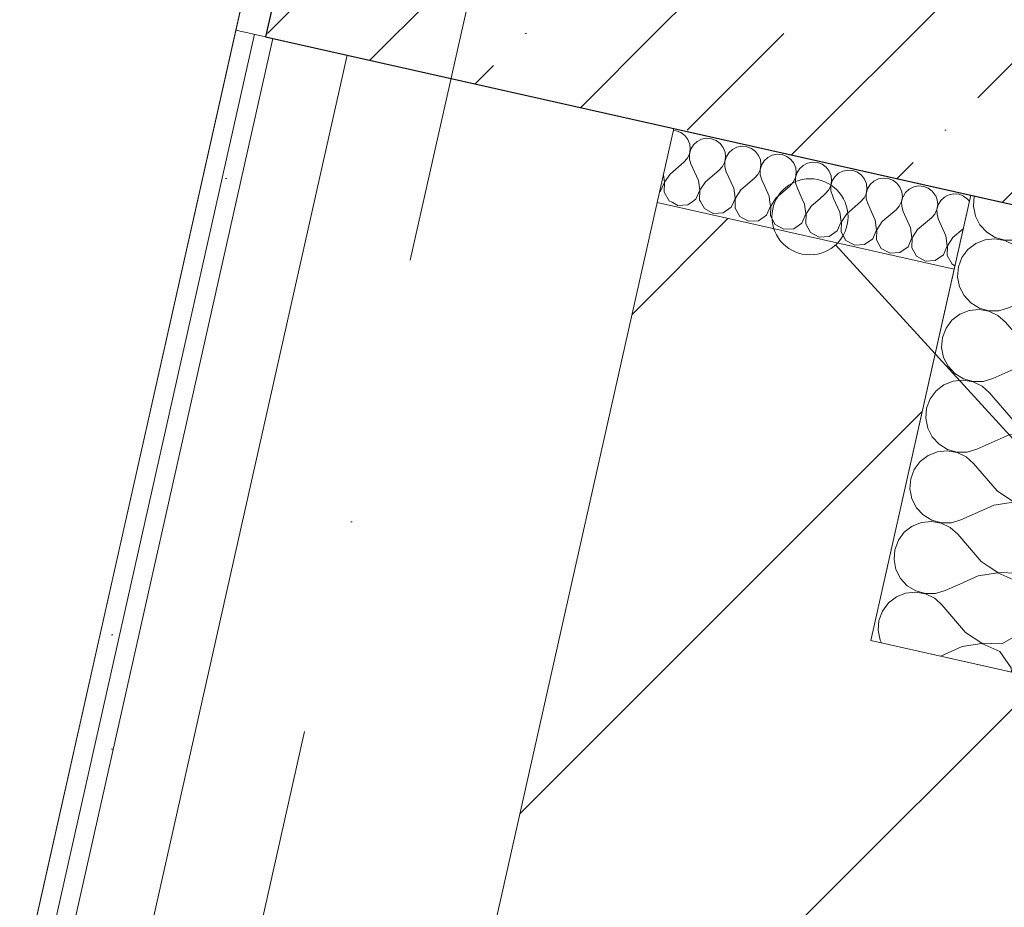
# Model space of a CAD drawing. Header units: millimetres. Extents: x -7213913 to -6999406, y 6129472 to 6470382.
# Tile 157 of 256: x -7193776 to -7193129, y 6174899 to 6175482. Entities that reach past the tile are written whole.
import ezdxf
from ezdxf.enums import TextEntityAlignment as Align

# ---------------------------------------------------------------- set-up
doc = ezdxf.new("R2010")
doc.units = ezdxf.units.MM
doc.header["$MEASUREMENT"] = 0
doc.linetypes.add('Штрихпунктирная', pattern=[670.277762, 352.777767, -176.388884, 0, -141.111112])
for name, color, linetype, lineweight in [('0_Ном._пера__1', 7, 'Continuous', 0), ('0_Ном._пера__120', 7, 'Continuous', 0), ('S - МОП.АР_Ном._пера__2', 8, 'Continuous', 15), ('АР-Стены_внешние_.АР_Ном._пера__1', 7, 'Continuous', 0), ('АР-Стены_внутренние_пилоны.АР_Ном._пера__1', 7, 'Continuous', 30), ('АР-Стены_Перегородки_межквартирные_200.АР_Ном._пера__1', 7, 'Continuous', 30), ('АР-Чертеж-Оси_Осевые размеры.АР_Ном._пера__120', 7, 'Continuous', 0), ('АР-Чертеж-Размеры.АР_Ном._пера__1', 7, 'Continuous', 0), ('ИОС-Шахты и отверстия.АР_Ном._пера__1', 7, 'Continuous', 0), ('Паспорта Зон Archicad_Ном._пера__1', 7, 'Continuous', 0)]:
    doc.layers.add(name, color=color, linetype=linetype, lineweight=lineweight)
for name, color, linetype in [('S - МОП.АР', 7, 'Continuous'), ('АР-Стены_внешние_.АР', 7, 'Continuous'), ('АР-Стены_внутренние_пилоны.АР', 7, 'Continuous'), ('АР-Стены_Перегородки_межквартирные_200.АР', 7, 'Continuous'), ('АР-Чертеж-Оси_Осевые размеры.АР', 7, 'Continuous'), ('АР-Чертеж-Размеры.АР', 7, 'Continuous'), ('ИОС-Шахты и отверстия.АР', 7, 'Continuous')]:
    doc.layers.add(name, color=color, linetype=linetype)
doc.styles.add('РЎР“Р•РќР•Р\xa0Р\x98Р\xa0_РЎРўР\x98Р›Р¬_2', font='calibri.ttf')
doc.styles.add('РЎР“Р•РќР•Р\xa0Р\x98Р\xa0_РЎРўР\x98Р›Р¬_3', font='GOST_Common.ttf')
doc.styles.add('РЎР“Р•РќР•Р\xa0Р\x98Р\xa0_РЎРўР\x98Р›Р¬_5', font='GOTHIC.TTF')
doc.dimstyles.new('СГЕНЕРИР_СТИЛЬ__3', dxfattribs={"dimtxt": 129.999995, "dimasz": 142.5, "dimexe": 0.18, "dimexo": 300000, "dimgap": 0, "dimtad": 1, "dimdec": 0, "dimzin": 0, "dimdsep": 46, "dimtxsty": 'РЎР“Р•РќР•Р\xa0Р\x98Р\xa0_РЎРўР\x98Р›Р¬_3', "dimblk": 'ARROWHEAD_6', "dimblk1": 'ARROWHEAD_6', "dimblk2": 'ARROWHEAD_6', "dimcen": 0.09, "dimclrd": 7, "dimclre": 7, "dimclrt": 7, "dimazin": 0, "dimtfac": 1, "dimtdec": 4, "dimtmove": 0, "dimatfit": 3, "dimfxl": 1, "dimtolj": 1, "dimtzin": 0, "dimarcsym": 0})
pattern_1 = [(45, (-6566190.34, 6562677.8), (-84.852814, 84.852814), []), (45, (-6566232.77, 6562720.22), (-84.852814, 84.852814), [90, -30, 0, -30])]
pattern_2 = [(0, (-6566190.34, 6562677.795), (0, 75), [0, -75])]
pattern_3 = [(45, (-6566190.34, 6562677.8), (-127.279217, 127.279217), [])]
pattern_4 = [(45, (-6566190.34, 6563027.8), (-111.369318, 111.369318), [0, -105, 0, -157.5]), (110, (-6565840.34, 6563027.8), (148.001588, 53.868173), [0, -77, 0, -133])]

# ---------------------------------------------------------------- blocks, each defined once
blk = doc.blocks.new('Коридор _6_58_10', base_point=(-7194135.53, 6175666.69))
at = {"layer": 'S - МОП.АР_Ном._пера__2', "color": 8, "linetype": 'Continuous', "lineweight": 15, "flags": 128}
blk.add_lwpolyline([(-7197544.7, 6165182.01), (-7194510.29, 6164500.49), (-7194115.8, 6166256.93), (-7195628.13, 6166596.6), (-7194701.22, 6170723.62), (-7193138.8, 6177680.33), (-7194660.86, 6178022.21)], close=True, dxfattribs=at)
at = {"layer": 'Паспорта Зон Archicad_Ном._пера__1', "color": 7, "lineweight": 0, "style": 'РЎР“Р•РќР•Р\xa0Р\x98Р\xa0_РЎРўР\x98Р›Р¬_3'}
blk.add_attdef('ROOM_NUMBER', text='', height=350, rotation=347.34172, dxfattribs=at).set_placement((-7194567.47, 6175393.15), align=Align.MIDDLE_CENTER)
at = {"layer": 'Паспорта Зон Archicad_Ном._пера__1', "color": 7, "lineweight": 0, "style": 'РЎР“Р•РќР•Р\xa0Р\x98Р\xa0_РЎРўР\x98Р›Р¬_2'}
blk.add_attdef('ROOM_AREA', text='', height=200, rotation=347.34172, dxfattribs=at).set_placement((-7194266.08, 6174801.43), align=Align.MIDDLE_RIGHT)
blk = doc.blocks.new('Символ Проема в Полу 21[27]_10', base_point=(-7193814.66, 6174009.32))
at = {"layer": 'ИОС-Шахты и отверстия.АР_Ном._пера__1', "color": 7, "lineweight": 0, "insert": (-7193601.78, 6174268.99), "char_height": 150, "attachment_point": 8, "rotation": 77.34172, "style": 'РЎР“Р•РќР•Р\xa0Р\x98Р\xa0_РЎРўР\x98Р›Р¬_5'}
blk.add_mtext('\\A1;{\\pqc;\\pt0;\\fCentury Gothic|b0|i0|c204|p0;\\W1.000000;эом/сс\\fCentury Gothic|b0|i0|c204|p0;\\W1.000000;\\A1{\\H.66x;\\S^  ;}\\fCentury Gothic|b0|i0|c204|p0;\\W1.000000;\\fCentury Gothic|b0|i0|c204|p0;\\W1.000000;\\A1{\\H.66x;\\S^  ;}\\fCentury Gothic|b0|i0|c204|p0;\\W1.000000;\\fCentury Gothic|b0|i0|c204|p0;\\W1.000000;\\A1{\\H.66x;\\S^  ;}}', dxfattribs=at)
blk = doc.blocks.new('Стена_10_10', base_point=(-7193465.12, 6175565.61))
at = {"layer": 'АР-Стены_внутренние_пилоны.АР', "linetype": 'Continuous', "lineweight": 0, "true_color": 0x000000}
h = blk.add_hatch(dxfattribs=at)
h.set_pattern_fill('ЖЕЛЕЗОБЕТОН__PROJECT__000A', color=18, style=0, pattern_type=2)
h.set_pattern_definition(pattern_1)
h.paths.add_polyline_path([(-7193610.42, 6175489.11), (-7193614.48, 6175471.04), (-7193370.55, 6175416.26), (-7193315.77, 6175660.18)])
h = blk.add_hatch(dxfattribs=at)
h.set_pattern_fill('ЖЕЛЕЗОБЕТОН__PROJECT__000A', color=18, style=0, pattern_type=2)
h.set_pattern_definition(pattern_1)
h.paths.add_polyline_path([(-7191471.7, 6175246.02), (-7193315.77, 6175660.18), (-7193370.55, 6175416.26), (-7191526.49, 6175002.1)])
at = {"layer": 'АР-Стены_внутренние_пилоны.АР_Ном._пера__1', "color": 7, "linetype": 'Continuous', "lineweight": 30}
blk.add_line((-7193610.42, 6175489.11), (-7193614.48, 6175471.04), dxfattribs=at)
at = {"layer": 'АР-Стены_внутренние_пилоны.АР_Ном._пера__1', "color": 7, "linetype": 'Continuous', "lineweight": 30, "flags": 128}
blk.add_lwpolyline([(-7193614.48, 6175471.04), (-7191526.49, 6175002.1)], dxfattribs=at)
blk = doc.blocks.new('Стена_196_10', base_point=(-7193614.5, 6175471.05))
at = {"layer": 'АР-Стены_Перегородки_межквартирные_200.АР', "linetype": 'Continuous', "lineweight": 0, "true_color": 0x000000}
h = blk.add_hatch(dxfattribs=at)
h.set_pattern_fill('ШТУКАТУРКА__ГИПС_03_000A', color=18, style=0, pattern_type=2)
h.set_pattern_definition(pattern_2)
h.paths.add_polyline_path([(-7193634.01, 6175475.43), (-7194350.62, 6172284.78), (-7194338.42, 6172282.04), (-7193621.82, 6175472.69)])
h = blk.add_hatch(dxfattribs=at)
h.set_pattern_fill('ШТУКАТУРКА__ГИПС_03_000A', color=18, style=0, pattern_type=2)
h.set_pattern_definition(pattern_2)
h.paths.add_polyline_path([(-7193621.82, 6175472.69), (-7194338.42, 6172282.04), (-7194326.22, 6172279.3), (-7193609.62, 6175469.95)])
at = {"layer": 'АР-Стены_Перегородки_межквартирные_200.АР_Ном._пера__1', "color": 7, "linetype": 'Continuous', "lineweight": 0}
for p, q in [((-7193621.82, 6175472.69), (-7194338.42, 6172282.04)), ((-7193609.62, 6175469.95), (-7194326.22, 6172279.3))]:
    blk.add_line(p, q, dxfattribs=at)
at = {"layer": 'АР-Стены_Перегородки_межквартирные_200.АР_Ном._пера__1', "color": 7, "linetype": 'Continuous', "lineweight": 0, "flags": 128}
for points in [[(-7193634.01, 6175475.43), (-7194350.62, 6172284.78)], [(-7193560.83, 6175459), (-7193634.01, 6175475.43)], [(-7194277.44, 6172268.34), (-7193560.83, 6175459)]]:
    blk.add_lwpolyline(points, dxfattribs=at)
blk = doc.blocks.new('Стена_197_10', base_point=(-7193987.11, 6172100.64))
at = {"layer": 'АР-Стены_Перегородки_межквартирные_200.АР', "linetype": 'Continuous', "lineweight": 0, "true_color": 0x000000}
h = blk.add_hatch(dxfattribs=at)
h.set_pattern_fill('БЛОКИ_БЕТОННЫЕ_ЭФФЕКТИВН_28', color=18, style=0, pattern_type=2)
h.set_pattern_definition(pattern_3)
h.paths.add_polyline_path([(-7194062.76, 6172220.13), (-7193867.62, 6172176.3), (-7193161.98, 6175318.17), (-7193357.12, 6175362)])
at = {"layer": 'АР-Стены_Перегородки_межквартирные_200.АР_Ном._пера__1', "color": 7, "linetype": 'Continuous', "lineweight": 0}
blk.add_line((-7193357.12, 6175362), (-7193161.98, 6175318.17), dxfattribs=at)
at = {"layer": 'АР-Стены_Перегородки_межквартирные_200.АР_Ном._пера__1', "color": 7, "linetype": 'Continuous', "lineweight": 15, "flags": 128}
for points in [[(-7193357.12, 6175362), (-7194062.76, 6172220.13)], [(-7193216.75, 6175074.28), (-7193161.98, 6175318.17)]]:
    blk.add_lwpolyline(points, dxfattribs=at)
blk = doc.blocks.new('Стена_198_10', base_point=(-7193336.24, 6174998.62))
at = {"layer": 'АР-Стены_Перегородки_межквартирные_200.АР', "linetype": 'Continuous', "lineweight": 0, "true_color": 0x000000}
h = blk.add_hatch(dxfattribs=at)
h.set_pattern_fill('БЛОКИ_БЕТОННЫЕ_ЭФФЕКТИВН_28', color=18, style=0, pattern_type=2)
h.set_pattern_definition(pattern_3)
h.paths.add_polyline_path([(-7193260.58, 6174879.14), (-7186020.2, 6173252.99), (-7185976.38, 6173448.13), (-7193216.75, 6175074.28)])
at = {"layer": 'АР-Стены_Перегородки_межквартирные_200.АР_Ном._пера__1', "color": 7, "linetype": 'Continuous', "lineweight": 15, "flags": 128}
blk.add_lwpolyline([(-7191543.44, 6174698.46), (-7193216.75, 6175074.28)], dxfattribs=at)
blk = doc.blocks.new('Стена_260_10', base_point=(-7192544.79, 6179663.36))
at = {"layer": 'АР-Стены_внутренние_пилоны.АР', "linetype": 'Continuous', "lineweight": 0, "true_color": 0x000000}
h = blk.add_hatch(dxfattribs=at)
h.set_pattern_fill('ШТУКАТУРКА__ГИПС_01_000A', color=18, style=0, pattern_type=2)
h.set_pattern_definition(pattern_4)
h.paths.add_polyline_path([(-7193138.77, 6177680.36), (-7193633.99, 6175475.42), (-7193610.42, 6175489.11), (-7193119.26, 6177675.98)])
h = blk.add_hatch(dxfattribs=at)
h.set_pattern_fill('ШТУКАТУРКА__ГИПС_01_000A', color=18, style=0, pattern_type=2)
h.set_pattern_definition(pattern_4)
h.paths.add_polyline_path([(-7193633.99, 6175475.42), (-7193614.48, 6175471.04), (-7193610.42, 6175489.11)])
at = {"layer": 'АР-Стены_внутренние_пилоны.АР_Ном._пера__1', "color": 7, "linetype": 'Continuous', "lineweight": 30}
blk.add_line((-7193610.42, 6175489.11), (-7193614.48, 6175471.04), dxfattribs=at)
at = {"layer": 'АР-Стены_внутренние_пилоны.АР_Ном._пера__1', "color": 7, "linetype": 'Continuous', "lineweight": 0, "flags": 128}
for points in [[(-7193138.77, 6177680.36), (-7193633.99, 6175475.42)], [(-7193633.99, 6175475.42), (-7193614.48, 6175471.04)]]:
    blk.add_lwpolyline(points, dxfattribs=at)
blk = doc.blocks.new('*X817', base_point=(-6566190.34, 6562677.79))
at = {"layer": 'АР-Стены_внешние_.АР_Ном._пера__1', "color": 7, "linetype": 'Continuous', "lineweight": 0}
for p, q in [((-7193237.1, 6175355.78), (-7193241.15, 6175364.79)), ((-7193223.4, 6175362.47), (-7193221.22, 6175364.92)), ((-7193221.22, 6175364.92), (-7193221.05, 6175365.27)), ((-7193219.68, 6175365.3), (-7193219.67, 6175364.58)), ((-7193196.56, 6175362.67), (-7193196, 6175365.87)), ((-7193195.59, 6175365.81), (-7193196.46, 6175362.64)), ((-7193195.55, 6175365.88), (-7193195.59, 6175365.81)), ((-7193173.11, 6175363.95), (-7193174.09, 6175366.4)), ((-7193168.25, 6175365.63), (-7193170.65, 6175363.4)), ((-7193166.37, 6175366.59), (-7193168.25, 6175365.63)), ((-7193155.75, 6175366.33), (-7193157.02, 6175366.81)), ((-7193153.1, 6175364.38), (-7193155.75, 6175366.33)), ((-7193347.31, 6175362.23), (-7193343.49, 6175360.16)), ((-7193343.49, 6175360.16), (-7193336.99, 6175360.52)), ((-7193336.99, 6175360.52), (-7193334.08, 6175362.55)), ((-7193328.63, 6175362.68), (-7193325.97, 6175358.05)), ((-7193313.76, 6175355.3), (-7193308.43, 6175359.03)), ((-7193308.43, 6175359.03), (-7193306.62, 6175363.21)), ((-7193305.81, 6175363.23), (-7193305.97, 6175358.48)), ((-7193305.97, 6175358.48), (-7193302.74, 6175352.83)), ((-7193285.2, 6175353.81), (-7193282.61, 6175359.78)), ((-7193282.61, 6175359.78), (-7193283.2, 6175363.78)), ((-7193282.52, 6175359.76), (-7193282.74, 6175353.26)), ((-7193279.79, 6175363.86), (-7193282.52, 6175359.76)), ((-7193260.33, 6175361), (-7193261.81, 6175364.29)), ((-7193259.38, 6175354.56), (-7193260.33, 6175361)), ((-7193255.68, 6175359.96), (-7193259.29, 6175354.54)), ((-7193255.68, 6175359.96), (-7193250.28, 6175364.57)), ((-7193232.45, 6175354.74), (-7193223.4, 6175362.47)), ((-7193219.67, 6175364.58), (-7193218.75, 6175361.42)), ((-7193213.87, 6175350.57), (-7193218.75, 6175361.42)), ((-7193200.17, 6175357.25), (-7193197.98, 6175359.71)), ((-7193197.98, 6175359.71), (-7193196.56, 6175362.67)), ((-7193196.46, 6175362.64), (-7193196.44, 6175359.36)), ((-7193196.44, 6175359.36), (-7193195.52, 6175356.21)), ((-7193173.33, 6175357.45), (-7193172.76, 6175360.68)), ((-7193172.36, 6175360.59), (-7193173.23, 6175357.43)), ((-7193172.76, 6175360.68), (-7193173.11, 6175363.95)), ((-7193170.65, 6175363.4), (-7193172.36, 6175360.59)), ((-7193151.94, 6175362.87), (-7193153.1, 6175364.38)), ((-7193325.97, 6175358.05), (-7193320.26, 6175354.94)), ((-7193320.26, 6175354.94), (-7193313.76, 6175355.3)), ((-7193302.74, 6175352.83), (-7193297.03, 6175349.72)), ((-7193290.53, 6175350.08), (-7193285.2, 6175353.81)), ((-7193282.74, 6175353.26), (-7193279.51, 6175347.61)), ((-7193261.96, 6175348.59), (-7193259.38, 6175354.56)), ((-7193259.29, 6175354.54), (-7193259.51, 6175348.04)), ((-7193236.15, 6175349.35), (-7193237.1, 6175355.78)), ((-7193232.45, 6175354.74), (-7193236.06, 6175349.33)), ((-7193209.22, 6175349.52), (-7193200.17, 6175357.25)), ((-7193190.64, 6175345.35), (-7193195.52, 6175356.21)), ((-7193185.99, 6175344.31), (-7193176.93, 6175352.03)), ((-7193176.93, 6175352.03), (-7193174.75, 6175354.49)), ((-7193174.75, 6175354.49), (-7193173.33, 6175357.45)), ((-7193173.23, 6175357.43), (-7193173.21, 6175354.14)), ((-7193173.21, 6175354.14), (-7193172.29, 6175350.99)), ((-7193297.03, 6175349.72), (-7193290.53, 6175350.08)), ((-7193279.51, 6175347.61), (-7193273.8, 6175344.5)), ((-7193267.3, 6175344.87), (-7193261.96, 6175348.59)), ((-7193259.51, 6175348.04), (-7193256.28, 6175342.39)), ((-7193238.73, 6175343.37), (-7193236.15, 6175349.35)), ((-7193236.06, 6175349.33), (-7193236.28, 6175342.82)), ((-7193212.92, 6175344.13), (-7193213.87, 6175350.57)), ((-7193209.22, 6175349.52), (-7193212.83, 6175344.11)), ((-7193189.69, 6175338.91), (-7193190.64, 6175345.35)), ((-7193167.41, 6175340.13), (-7193172.29, 6175350.99)), ((-7193273.8, 6175344.5), (-7193267.3, 6175344.87)), ((-7193256.28, 6175342.39), (-7193250.56, 6175339.29)), ((-7193250.56, 6175339.29), (-7193244.07, 6175339.65)), ((-7193244.07, 6175339.65), (-7193238.73, 6175343.37)), ((-7193236.28, 6175342.82), (-7193233.05, 6175337.18)), ((-7193215.5, 6175338.16), (-7193212.92, 6175344.13)), ((-7193212.83, 6175344.11), (-7193213.05, 6175337.61)), ((-7193192.27, 6175332.94), (-7193189.69, 6175338.91)), ((-7193189.6, 6175338.89), (-7193189.82, 6175332.39)), ((-7193185.99, 6175344.31), (-7193189.6, 6175338.89)), ((-7193166.46, 6175333.69), (-7193167.41, 6175340.13)), ((-7193162.76, 6175339.09), (-7193166.37, 6175333.67)), ((-7193162.76, 6175339.09), (-7193155.98, 6175344.87)), ((-7193233.05, 6175337.18), (-7193227.33, 6175334.07)), ((-7193227.33, 6175334.07), (-7193220.84, 6175334.43)), ((-7193220.84, 6175334.43), (-7193215.5, 6175338.16)), ((-7193213.05, 6175337.61), (-7193209.82, 6175331.96)), ((-7193197.61, 6175329.21), (-7193192.27, 6175332.94)), ((-7193189.82, 6175332.39), (-7193186.59, 6175326.74)), ((-7193169.04, 6175327.72), (-7193166.46, 6175333.69)), ((-7193166.37, 6175333.67), (-7193166.59, 6175327.17)), ((-7193209.82, 6175331.96), (-7193204.1, 6175328.85)), ((-7193204.1, 6175328.85), (-7193197.61, 6175329.21)), ((-7193186.59, 6175326.74), (-7193180.87, 6175323.63)), ((-7193174.38, 6175324), (-7193169.04, 6175327.72)), ((-7193166.59, 6175327.17), (-7193163.36, 6175321.52)), ((-7193180.87, 6175323.63), (-7193174.38, 6175324)), ((-7193163.36, 6175321.52), (-7193161.46, 6175320.49))]:
    blk.add_line(p, q, dxfattribs=at)
blk = doc.blocks.new('*X818', base_point=(-6566190.34, 6562677.79))
at = {"layer": 'АР-Стены_внешние_.АР_Ном._пера__1', "color": 7, "linetype": 'Continuous', "lineweight": 0}
for p, q in [((-7193344.67, 6175409.23), (-7193346.47, 6175409.38)), ((-7193341.59, 6175408.07), (-7193344.67, 6175409.23)), ((-7193338.95, 6175406.12), (-7193341.59, 6175408.07)), ((-7193336.94, 6175403.52), (-7193338.95, 6175406.12)), ((-7193327.93, 6175403.65), (-7193330.86, 6175402.16)), ((-7193324.71, 6175404.28), (-7193327.93, 6175403.65)), ((-7193321.44, 6175404.01), (-7193324.71, 6175404.28)), ((-7193318.36, 6175402.85), (-7193321.44, 6175404.01)), ((-7193335.72, 6175400.47), (-7193336.94, 6175403.52)), ((-7193335.94, 6175393.97), (-7193335.38, 6175397.21)), ((-7193334.98, 6175397.12), (-7193335.85, 6175393.95)), ((-7193335.38, 6175397.21), (-7193335.72, 6175400.47)), ((-7193333.27, 6175399.92), (-7193334.98, 6175397.12)), ((-7193330.86, 6175402.16), (-7193333.27, 6175399.92)), ((-7193315.72, 6175400.9), (-7193318.36, 6175402.85)), ((-7193313.71, 6175398.3), (-7193315.72, 6175400.9)), ((-7193312.49, 6175395.26), (-7193313.71, 6175398.3)), ((-7193304.7, 6175398.43), (-7193307.63, 6175396.94)), ((-7193301.48, 6175399.06), (-7193304.7, 6175398.43)), ((-7193298.21, 6175398.79), (-7193301.48, 6175399.06)), ((-7193295.13, 6175397.64), (-7193298.21, 6175398.79)), ((-7193292.49, 6175395.69), (-7193295.13, 6175397.64)), ((-7193339.55, 6175388.56), (-7193337.37, 6175391.01)), ((-7193337.37, 6175391.01), (-7193335.94, 6175393.97)), ((-7193335.85, 6175393.95), (-7193335.82, 6175390.66)), ((-7193335.82, 6175390.66), (-7193334.9, 6175387.51)), ((-7193312.71, 6175388.75), (-7193312.15, 6175391.99)), ((-7193311.74, 6175391.9), (-7193312.62, 6175388.73)), ((-7193312.15, 6175391.99), (-7193312.49, 6175395.26)), ((-7193310.04, 6175394.7), (-7193311.74, 6175391.9)), ((-7193307.63, 6175396.94), (-7193310.04, 6175394.7)), ((-7193290.48, 6175393.09), (-7193292.49, 6175395.69)), ((-7193289.26, 6175390.04), (-7193290.48, 6175393.09)), ((-7193284.4, 6175391.72), (-7193286.81, 6175389.49)), ((-7193281.47, 6175393.21), (-7193284.4, 6175391.72)), ((-7193278.25, 6175393.85), (-7193281.47, 6175393.21)), ((-7193274.98, 6175393.57), (-7193278.25, 6175393.85)), ((-7193271.9, 6175392.42), (-7193274.98, 6175393.57)), ((-7193269.26, 6175390.47), (-7193271.9, 6175392.42)), ((-7193348.61, 6175380.83), (-7193339.55, 6175388.56)), ((-7193330.02, 6175376.65), (-7193334.9, 6175387.51)), ((-7193316.32, 6175383.34), (-7193314.14, 6175385.79)), ((-7193314.14, 6175385.79), (-7193312.71, 6175388.75)), ((-7193312.62, 6175388.73), (-7193312.59, 6175385.45)), ((-7193312.59, 6175385.45), (-7193311.67, 6175382.29)), ((-7193289.48, 6175383.54), (-7193288.92, 6175386.77)), ((-7193288.51, 6175386.68), (-7193289.39, 6175383.51)), ((-7193288.92, 6175386.77), (-7193289.26, 6175390.04)), ((-7193286.81, 6175389.49), (-7193288.51, 6175386.68)), ((-7193267.25, 6175387.87), (-7193269.26, 6175390.47)), ((-7193266.03, 6175384.82), (-7193267.25, 6175387.87)), ((-7193265.69, 6175381.55), (-7193266.03, 6175384.82)), ((-7193263.58, 6175384.27), (-7193265.28, 6175381.46)), ((-7193261.17, 6175386.5), (-7193263.58, 6175384.27)), ((-7193258.24, 6175387.99), (-7193261.17, 6175386.5)), ((-7193255.02, 6175388.63), (-7193258.24, 6175387.99)), ((-7193251.75, 6175388.36), (-7193255.02, 6175388.63)), ((-7193248.67, 6175387.2), (-7193251.75, 6175388.36)), ((-7193246.03, 6175385.25), (-7193248.67, 6175387.2)), ((-7193244.02, 6175382.65), (-7193246.03, 6175385.25)), ((-7193352.31, 6175375.43), (-7193353.02, 6175380.26)), ((-7193348.61, 6175380.83), (-7193352.21, 6175375.41)), ((-7193325.38, 6175375.61), (-7193316.32, 6175383.34)), ((-7193306.79, 6175371.44), (-7193311.67, 6175382.29)), ((-7193302.14, 6175370.39), (-7193293.09, 6175378.12)), ((-7193293.09, 6175378.12), (-7193290.91, 6175380.58)), ((-7193290.91, 6175380.58), (-7193289.48, 6175383.54)), ((-7193289.39, 6175383.51), (-7193289.36, 6175380.23)), ((-7193289.36, 6175380.23), (-7193288.44, 6175377.08)), ((-7193267.68, 6175375.36), (-7193266.25, 6175378.32)), ((-7193266.25, 6175378.32), (-7193265.69, 6175381.55)), ((-7193265.28, 6175381.46), (-7193266.16, 6175378.3)), ((-7193266.16, 6175378.3), (-7193266.13, 6175375.01)), ((-7193242.8, 6175379.6), (-7193244.02, 6175382.65)), ((-7193242.46, 6175376.34), (-7193242.8, 6175379.6)), ((-7193240.35, 6175379.05), (-7193242.05, 6175376.25)), ((-7193237.94, 6175381.29), (-7193240.35, 6175379.05)), ((-7193235.01, 6175382.78), (-7193237.94, 6175381.29)), ((-7193231.79, 6175383.41), (-7193235.01, 6175382.78)), ((-7193228.51, 6175383.14), (-7193231.79, 6175383.41)), ((-7193225.44, 6175381.98), (-7193228.51, 6175383.14)), ((-7193222.8, 6175380.03), (-7193225.44, 6175381.98)), ((-7193220.79, 6175377.43), (-7193222.8, 6175380.03)), ((-7193208.56, 6175378.19), (-7193211.78, 6175377.56)), ((-7193205.28, 6175377.92), (-7193208.56, 6175378.19)), ((-7193202.21, 6175376.77), (-7193205.28, 6175377.92)), ((-7193354.89, 6175369.46), (-7193352.31, 6175375.43)), ((-7193352.21, 6175375.41), (-7193352.44, 6175368.91)), ((-7193329.08, 6175370.22), (-7193330.02, 6175376.65)), ((-7193325.38, 6175375.61), (-7193328.98, 6175370.2)), ((-7193305.85, 6175365), (-7193306.79, 6175371.44)), ((-7193283.56, 6175366.22), (-7193288.44, 6175377.08)), ((-7193278.91, 6175365.18), (-7193269.86, 6175372.9)), ((-7193269.86, 6175372.9), (-7193267.68, 6175375.36)), ((-7193266.13, 6175375.01), (-7193265.21, 6175371.86)), ((-7193261.81, 6175364.29), (-7193265.21, 6175371.86)), ((-7193244.45, 6175370.14), (-7193243.02, 6175373.1)), ((-7193243.02, 6175373.1), (-7193242.46, 6175376.34)), ((-7193242.05, 6175376.25), (-7193242.93, 6175373.08)), ((-7193242.93, 6175373.08), (-7193242.9, 6175369.79)), ((-7193219.57, 6175374.39), (-7193220.79, 6175377.43)), ((-7193219.23, 6175371.12), (-7193219.57, 6175374.39)), ((-7193217.11, 6175373.83), (-7193218.82, 6175371.03)), ((-7193214.71, 6175376.07), (-7193217.11, 6175373.83)), ((-7193211.78, 6175377.56), (-7193214.71, 6175376.07)), ((-7193199.57, 6175374.82), (-7193202.21, 6175376.77)), ((-7193197.56, 6175372.22), (-7193199.57, 6175374.82)), ((-7193196.34, 6175369.17), (-7193197.56, 6175372.22)), ((-7193188.55, 6175372.34), (-7193191.48, 6175370.85)), ((-7193185.33, 6175372.98), (-7193188.55, 6175372.34)), ((-7193182.05, 6175372.7), (-7193185.33, 6175372.98)), ((-7193178.98, 6175371.55), (-7193182.05, 6175372.7)), ((-7193176.34, 6175369.6), (-7193178.98, 6175371.55)), ((-7193355.54, 6175369), (-7193354.89, 6175369.46)), ((-7193352.44, 6175368.91), (-7193349.21, 6175363.26)), ((-7193331.66, 6175364.24), (-7193329.08, 6175370.22)), ((-7193328.98, 6175370.2), (-7193329.2, 6175363.69)), ((-7193306.62, 6175363.21), (-7193305.85, 6175365)), ((-7193305.75, 6175364.98), (-7193305.81, 6175363.23)), ((-7193302.14, 6175370.39), (-7193305.75, 6175364.98)), ((-7193283.2, 6175363.78), (-7193283.56, 6175366.22)), ((-7193278.91, 6175365.18), (-7193279.79, 6175363.86)), ((-7193250.28, 6175364.57), (-7193246.63, 6175367.69)), ((-7193246.63, 6175367.69), (-7193244.45, 6175370.14)), ((-7193242.9, 6175369.79), (-7193241.98, 6175366.64)), ((-7193241.15, 6175364.79), (-7193241.98, 6175366.64)), ((-7193221.05, 6175365.27), (-7193219.79, 6175367.88)), ((-7193219.79, 6175367.88), (-7193219.23, 6175371.12)), ((-7193218.82, 6175371.03), (-7193219.7, 6175367.86)), ((-7193219.7, 6175367.86), (-7193219.68, 6175365.3)), ((-7193195.99, 6175365.9), (-7193196.34, 6175369.17)), ((-7193196, 6175365.87), (-7193195.99, 6175365.9)), ((-7193193.88, 6175368.62), (-7193195.55, 6175365.88)), ((-7193191.48, 6175370.85), (-7193193.88, 6175368.62)), ((-7193174.33, 6175367), (-7193176.34, 6175369.6)), ((-7193174.09, 6175366.4), (-7193174.33, 6175367)), ((-7193165.32, 6175367.12), (-7193166.37, 6175366.59)), ((-7193162.1, 6175367.76), (-7193165.32, 6175367.12)), ((-7193158.82, 6175367.49), (-7193162.1, 6175367.76)), ((-7193157.02, 6175366.81), (-7193158.82, 6175367.49)), ((-7193349.21, 6175363.26), (-7193347.31, 6175362.23)), ((-7193334.08, 6175362.55), (-7193331.66, 6175364.24)), ((-7193329.2, 6175363.69), (-7193328.63, 6175362.68))]:
    blk.add_line(p, q, dxfattribs=at)
blk = doc.blocks.new('Стена_394_10', base_point=(-7193248.59, 6175388.87))
at = {"layer": 'АР-Стены_внешние_.АР_Ном._пера__1', "color": 7, "linetype": 'Continuous', "lineweight": 0, "flags": 128}
for points in [[(-7193357.12, 6175362), (-7193346.16, 6175410.78)], [(-7193151.02, 6175366.96), (-7193346.16, 6175410.78)]]:
    blk.add_lwpolyline(points, dxfattribs=at)
at = {"layer": 'АР-Стены_Перегородки_межквартирные_200.АР_Ном._пера__1', "color": 7, "linetype": 'Continuous', "lineweight": 0}
blk.add_line((-7193357.12, 6175362), (-7193161.98, 6175318.17), dxfattribs=at)
at = {"layer": 'АР-Стены_Перегородки_межквартирные_200.АР_Ном._пера__1', "color": 7, "linetype": 'Continuous', "lineweight": 0, "flags": 128}
blk.add_lwpolyline([(-7193151.02, 6175366.96), (-7193161.98, 6175318.17)], dxfattribs=at)
at = {"layer": 'АР-Стены_внешние_.АР', "color": 7, "lineweight": 0}
for name in ['*X818', '*X817']:
    blk.add_blockref(name, (-6566190.34, 6562677.79), dxfattribs=at)
blk = doc.blocks.new('*X820', base_point=(-6566190.34, 6562677.79))
at = {"layer": '0_Ном._пера__1', "color": 7, "linetype": 'Continuous', "lineweight": 0}
for p, q in [((-7193102.79, 6175136.24), (-7193103.34, 6175146.08)), ((-7193109, 6175124.8), (-7193102.79, 6175136.24)), ((-7193139.7, 6175123.05), (-7193133.3, 6175118.79)), ((-7193120.3, 6175118.34), (-7193109, 6175124.8)), ((-7193146.22, 6175116.71), (-7193158.29, 6175111.28)), ((-7193133.34, 6175118.6), (-7193146.22, 6175116.71)), ((-7193121.4, 6175113.44), (-7193133.34, 6175118.6)), ((-7193133.3, 6175118.79), (-7193120.3, 6175118.34)), ((-7193113.95, 6175102.77), (-7193121.4, 6175113.44)), ((-7193170.02, 6175097.65), (-7193174.1, 6175101.27)), ((-7193113.22, 6175089.78), (-7193113.95, 6175102.77)), ((-7193154.57, 6175079.54), (-7193170.02, 6175097.65)), ((-7193119.43, 6175078.34), (-7193113.22, 6175089.78)), ((-7193211.29, 6175077.72), (-7193210.64, 6175074.42)), ((-7193210.64, 6175074.42), (-7193209.75, 6175072.68)), ((-7193154.57, 6175079.54), (-7193143.74, 6175072.33)), ((-7193130.73, 6175071.88), (-7193119.43, 6175078.34)), ((-7193156.65, 6175070.25), (-7193170.73, 6175063.92)), ((-7193143.78, 6175072.14), (-7193156.65, 6175070.25)), ((-7193131.83, 6175066.98), (-7193143.78, 6175072.14)), ((-7193143.74, 6175072.33), (-7193130.73, 6175071.88)), ((-7193124.38, 6175056.31), (-7193131.83, 6175066.98)), ((-7193124.23, 6175053.48), (-7193124.38, 6175056.31))]:
    blk.add_line(p, q, dxfattribs=at)
blk = doc.blocks.new('*X821', base_point=(-6566190.34, 6562677.79))
at = {"layer": '0_Ном._пера__1', "color": 7, "linetype": 'Continuous', "lineweight": 0}
for p, q in [((-7193190.45, 6175170.84), (-7193189.77, 6175167.35)), ((-7193189.77, 6175167.35), (-7193186.79, 6175161.49)), ((-7193186.79, 6175161.49), (-7193182.32, 6175156.68)), ((-7193142.62, 6175160.1), (-7193157.5, 6175153.41)), ((-7193183.42, 6175151.77), (-7193189.52, 6175149.33)), ((-7193176.89, 6175152.46), (-7193183.42, 6175151.77)), ((-7193182.32, 6175156.68), (-7193176.7, 6175153.26)), ((-7193170.41, 6175151.33), (-7193176.89, 6175152.46)), ((-7193176.7, 6175153.26), (-7193170.37, 6175151.52)), ((-7193164.5, 6175148.47), (-7193170.41, 6175151.33)), ((-7193170.37, 6175151.52), (-7193163.8, 6175151.56)), ((-7193163.8, 6175151.56), (-7193157.5, 6175153.41)), ((-7193103.51, 6175149.23), (-7193105.24, 6175151.7)), ((-7193194.72, 6175145.31), (-7193198.62, 6175140.03)), ((-7193189.52, 6175149.33), (-7193194.72, 6175145.31)), ((-7193159.59, 6175144.11), (-7193164.5, 6175148.47)), ((-7193103.34, 6175146.08), (-7193103.51, 6175149.23)), ((-7193198.62, 6175140.03), (-7193200.93, 6175133.88)), ((-7193144.13, 6175126), (-7193159.59, 6175144.11)), ((-7193200.93, 6175133.88), (-7193201.47, 6175127.33)), ((-7193201.47, 6175127.33), (-7193200.2, 6175120.88)), ((-7193144.13, 6175126), (-7193139.7, 6175123.05)), ((-7193200.2, 6175120.88), (-7193197.22, 6175115.03)), ((-7193197.22, 6175115.03), (-7193192.75, 6175110.21)), ((-7193187.32, 6175105.99), (-7193193.85, 6175105.31)), ((-7193192.75, 6175110.21), (-7193187.14, 6175106.8)), ((-7193180.85, 6175104.87), (-7193187.32, 6175105.99)), ((-7193187.14, 6175106.8), (-7193180.81, 6175105.05)), ((-7193174.24, 6175105.1), (-7193167.93, 6175106.94)), ((-7193158.29, 6175111.28), (-7193167.93, 6175106.94)), ((-7193199.95, 6175102.87), (-7193205.15, 6175098.85)), ((-7193193.85, 6175105.31), (-7193199.95, 6175102.87)), ((-7193174.93, 6175102.01), (-7193180.85, 6175104.87)), ((-7193180.81, 6175105.05), (-7193174.24, 6175105.1)), ((-7193174.1, 6175101.27), (-7193174.93, 6175102.01)), ((-7193209.05, 6175093.56), (-7193211.36, 6175087.42)), ((-7193205.15, 6175098.85), (-7193209.05, 6175093.56)), ((-7193211.36, 6175087.42), (-7193211.9, 6175080.87)), ((-7193211.9, 6175080.87), (-7193211.29, 6175077.72))]:
    blk.add_line(p, q, dxfattribs=at)
blk = doc.blocks.new('*X822', base_point=(-6566190.34, 6562677.79))
at = {"layer": '0_Ном._пера__1', "color": 7, "linetype": 'Continuous', "lineweight": 0}
for p, q in [((-7193148.75, 6175366.19), (-7193149.3, 6175359.64)), ((-7193148.66, 6175366.42), (-7193148.75, 6175366.19)), ((-7193149.3, 6175359.64), (-7193148.03, 6175353.19)), ((-7193148.03, 6175353.19), (-7193145.05, 6175347.34)), ((-7193145.05, 6175347.34), (-7193140.58, 6175342.52)), ((-7193094.04, 6175349.02), (-7193115.76, 6175339.25)), ((-7193081.17, 6175350.91), (-7193094.04, 6175349.02)), ((-7193081.48, 6175351.33), (-7193081.13, 6175351.1)), ((-7193069.22, 6175345.75), (-7193081.17, 6175350.91)), ((-7193081.13, 6175351.1), (-7193080.3, 6175351.07)), ((-7193061.77, 6175335.08), (-7193069.22, 6175345.75)), ((-7193140.58, 6175342.52), (-7193134.97, 6175339.11)), ((-7193134.97, 6175339.11), (-7193128.63, 6175337.36)), ((-7193122.06, 6175337.41), (-7193115.76, 6175339.25)), ((-7193147.78, 6175335.17), (-7193152.98, 6175331.16)), ((-7193141.68, 6175337.62), (-7193147.78, 6175335.17)), ((-7193135.15, 6175338.3), (-7193141.68, 6175337.62)), ((-7193128.68, 6175337.17), (-7193135.15, 6175338.3)), ((-7193122.76, 6175334.32), (-7193128.68, 6175337.17)), ((-7193128.63, 6175337.36), (-7193122.06, 6175337.41)), ((-7193117.85, 6175329.96), (-7193122.76, 6175334.32)), ((-7193061.05, 6175322.08), (-7193061.77, 6175335.08)), ((-7193152.98, 6175331.16), (-7193156.88, 6175325.87)), ((-7193102.39, 6175311.85), (-7193117.85, 6175329.96)), ((-7193159.19, 6175319.72), (-7193159.73, 6175313.18)), ((-7193156.88, 6175325.87), (-7193159.19, 6175319.72)), ((-7193067.26, 6175310.65), (-7193061.05, 6175322.08)), ((-7193159.73, 6175313.18), (-7193158.46, 6175306.73)), ((-7193158.46, 6175306.73), (-7193155.48, 6175300.88)), ((-7193102.39, 6175311.85), (-7193091.56, 6175304.63)), ((-7193078.56, 6175304.19), (-7193067.26, 6175310.65)), ((-7193155.48, 6175300.88), (-7193151.01, 6175296.06)), ((-7193104.48, 6175302.56), (-7193126.19, 6175292.79)), ((-7193091.6, 6175304.45), (-7193104.48, 6175302.56)), ((-7193079.66, 6175299.29), (-7193091.6, 6175304.45)), ((-7193091.56, 6175304.63), (-7193078.56, 6175304.19)), ((-7193151.01, 6175296.06), (-7193145.4, 6175292.65)), ((-7193072.21, 6175288.62), (-7193079.66, 6175299.29)), ((-7193158.21, 6175288.71), (-7193163.41, 6175284.7)), ((-7193152.12, 6175291.16), (-7193158.21, 6175288.71)), ((-7193145.58, 6175291.84), (-7193152.12, 6175291.16)), ((-7193139.11, 6175290.71), (-7193145.58, 6175291.84)), ((-7193145.4, 6175292.65), (-7193139.07, 6175290.9)), ((-7193133.19, 6175287.86), (-7193139.11, 6175290.71)), ((-7193139.07, 6175290.9), (-7193132.5, 6175290.95)), ((-7193128.28, 6175283.5), (-7193133.19, 6175287.86)), ((-7193132.5, 6175290.95), (-7193126.19, 6175292.79)), ((-7193071.48, 6175275.62), (-7193072.21, 6175288.62)), ((-7193163.41, 6175284.7), (-7193167.31, 6175279.41)), ((-7193112.83, 6175265.39), (-7193128.28, 6175283.5)), ((-7193167.31, 6175279.41), (-7193169.62, 6175273.26)), ((-7193077.7, 6175264.19), (-7193071.48, 6175275.62)), ((-7193169.62, 6175273.26), (-7193170.17, 6175266.72)), ((-7193170.17, 6175266.72), (-7193168.9, 6175260.27)), ((-7193112.83, 6175265.39), (-7193102, 6175258.17)), ((-7193088.99, 6175257.73), (-7193077.7, 6175264.19)), ((-7193168.9, 6175260.27), (-7193165.92, 6175254.42)), ((-7193114.91, 6175256.09), (-7193136.63, 6175246.33)), ((-7193102.04, 6175257.98), (-7193114.91, 6175256.09)), ((-7193090.09, 6175252.82), (-7193102.04, 6175257.98)), ((-7193102, 6175258.17), (-7193088.99, 6175257.73)), ((-7193165.92, 6175254.42), (-7193161.45, 6175249.6)), ((-7193161.45, 6175249.6), (-7193155.84, 6175246.19)), ((-7193082.64, 6175242.15), (-7193090.09, 6175252.82)), ((-7193168.65, 6175242.25), (-7193173.85, 6175238.23)), ((-7193162.55, 6175244.69), (-7193168.65, 6175242.25)), ((-7193156.02, 6175245.38), (-7193162.55, 6175244.69)), ((-7193149.54, 6175244.25), (-7193156.02, 6175245.38)), ((-7193155.84, 6175246.19), (-7193149.5, 6175244.44)), ((-7193143.63, 6175241.4), (-7193149.54, 6175244.25)), ((-7193149.5, 6175244.44), (-7193142.93, 6175244.49)), ((-7193142.93, 6175244.49), (-7193136.63, 6175246.33)), ((-7193081.92, 6175229.16), (-7193082.64, 6175242.15)), ((-7193173.85, 6175238.23), (-7193177.75, 6175232.95)), ((-7193138.72, 6175237.04), (-7193143.63, 6175241.4)), ((-7193123.26, 6175218.92), (-7193138.72, 6175237.04)), ((-7193177.75, 6175232.95), (-7193180.06, 6175226.8)), ((-7193088.13, 6175217.73), (-7193081.92, 6175229.16)), ((-7193180.06, 6175226.8), (-7193180.6, 6175220.25)), ((-7193180.6, 6175220.25), (-7193179.33, 6175213.81)), ((-7193123.26, 6175218.92), (-7193112.43, 6175211.71)), ((-7193099.43, 6175211.27), (-7193088.13, 6175217.73)), ((-7193179.33, 6175213.81), (-7193176.35, 6175207.95)), ((-7193125.35, 6175209.63), (-7193147.06, 6175199.87)), ((-7193112.47, 6175211.52), (-7193125.35, 6175209.63)), ((-7193100.53, 6175206.36), (-7193112.47, 6175211.52)), ((-7193112.43, 6175211.71), (-7193099.43, 6175211.27)), ((-7193176.35, 6175207.95), (-7193171.88, 6175203.14)), ((-7193171.88, 6175203.14), (-7193166.27, 6175199.73)), ((-7193093.08, 6175195.69), (-7193100.53, 6175206.36)), ((-7193172.99, 6175198.23), (-7193179.08, 6175195.79)), ((-7193166.45, 6175198.92), (-7193172.99, 6175198.23)), ((-7193159.98, 6175197.79), (-7193166.45, 6175198.92)), ((-7193166.27, 6175199.73), (-7193159.94, 6175197.98)), ((-7193154.06, 6175194.94), (-7193159.98, 6175197.79)), ((-7193159.94, 6175197.98), (-7193153.37, 6175198.03)), ((-7193153.37, 6175198.03), (-7193147.06, 6175199.87)), ((-7193184.28, 6175191.77), (-7193188.18, 6175186.49)), ((-7193179.08, 6175195.79), (-7193184.28, 6175191.77)), ((-7193149.15, 6175190.58), (-7193154.06, 6175194.94)), ((-7193133.7, 6175172.46), (-7193149.15, 6175190.58)), ((-7193092.35, 6175182.7), (-7193093.08, 6175195.69)), ((-7193188.18, 6175186.49), (-7193190.49, 6175180.34)), ((-7193190.49, 6175180.34), (-7193191.03, 6175173.79)), ((-7193098.57, 6175171.27), (-7193092.35, 6175182.7)), ((-7193191.03, 6175173.79), (-7193190.45, 6175170.84)), ((-7193133.7, 6175172.46), (-7193122.87, 6175165.25)), ((-7193109.86, 6175164.81), (-7193098.57, 6175171.27)), ((-7193122.91, 6175165.06), (-7193135.78, 6175163.17)), ((-7193110.96, 6175159.9), (-7193122.91, 6175165.06)), ((-7193122.87, 6175165.25), (-7193109.86, 6175164.81)), ((-7193135.78, 6175163.17), (-7193142.62, 6175160.1)), ((-7193105.24, 6175151.7), (-7193110.96, 6175159.9))]:
    blk.add_line(p, q, dxfattribs=at)
blk = doc.blocks.new('Стена_395_10', base_point=(-7193053.45, 6175345.04))
at = {"layer": '0_Ном._пера__1', "color": 7, "linetype": 'Continuous', "lineweight": 0, "flags": 128}
for points in [[(-7193151.02, 6175366.95), (-7193216.76, 6175074.26)], [(-7193053.45, 6175345.04), (-7193151.02, 6175366.95)], [(-7193097.28, 6175149.91), (-7193053.45, 6175345.04)], [(-7193216.76, 6175074.26), (-7193119.19, 6175052.34)]]:
    blk.add_lwpolyline(points, dxfattribs=at)
at = {"color": 7, "lineweight": 0}
for name in ['*X822', '*X821', '*X820']:
    blk.add_blockref(name, (-6566190.34, 6562677.79), dxfattribs=at)
blk = doc.blocks.new('Полилиния_3_10', base_point=(-7188739.45, 6173558.01))
at = {"layer": '0_Ном._пера__120', "color": 7, "linetype": 'Continuous', "lineweight": 0, "flags": 128}
blk.add_lwpolyline([(-7188739.45, 6173558.01), (-7192359.39, 6174371.03), (-7193239.85, 6175334.24)], dxfattribs=at)
at = {"layer": '0_Ном._пера__120', "color": 7, "linetype": 'Continuous', "lineweight": 15}
blk.add_circle((-7193256.71, 6175352.69), 25, dxfattribs=at)
blk = doc.blocks.new('*D961', base_point=(-6566190.34, 6562677.79))
at = {"layer": 'АР-Чертеж-Размеры.АР_Ном._пера__1', "color": 7, "linetype": 'Continuous', "lineweight": 0, "transparency": 16777216}
for p, q in [((-7193334.76, 6175575.9), (-7193273.12, 6175850.31)), ((-7193214.33, 6175769.85), (-7193393.56, 6175656.37)), ((-7193413.71, 6175737.76), (-7193303.94, 6175713.11)), ((-7193303.94, 6175713.11), (-7191459.83, 6175298.87)), ((-7191490.65, 6175161.67), (-7191429.01, 6175436.08)), ((-7191549.45, 6175242.13), (-7191370.22, 6175355.61)), ((-7191459.83, 6175298.87), (-7191350.07, 6175274.22))]:
    blk.add_line(p, q, dxfattribs=at)
at = {"layer": 'АР-Чертеж-Размеры.АР_Ном._пера__1', "color": 7, "lineweight": 0, "transparency": 16777216, "insert": (-7192565.01, 6175573.77), "char_height": 130, "attachment_point": 7, "rotation": 347.33997, "style": 'РЎР“Р•РќР•Р\xa0Р\x98Р\xa0_РЎРўР\x98Р›Р¬_3'}
blk.add_mtext('\\A1;{\\pql;\\fGOST Common|b0|i0|c204|p0;\\W1.000000;1\xa0890}', dxfattribs=at)
blk = doc.blocks.new('ARROWHEAD_6')
at = {"color": 0, "linetype": 'Continuous', "lineweight": 0}
for p, q in [((-0.5, -0.5), (0.5, 0.5)), ((0, 0), (-1, 0))]:
    blk.add_line(p, q, dxfattribs=at)
blk = doc.blocks.new('Стандартный Маркер Сетки[223]_10', base_point=(-7187640.54, 6201499.34))
at = {"layer": 'АР-Чертеж-Оси_Осевые размеры.АР_Ном._пера__120', "color": 7, "linetype": 'Штрихпунктирная', "lineweight": 0}
blk.add_line((-7187859.68, 6200523.65), (-7202631.72, 6134751.65), dxfattribs=at)
at = {"layer": 'АР-Чертеж-Оси_Осевые размеры.АР_Ном._пера__120', "color": 7, "lineweight": 0, "style": 'РЎР“Р•РќР•Р\xa0Р\x98Р\xa0_РЎРўР\x98Р›Р¬_5'}
blk.add_attdef('AC_MarkerText_1', text='', height=350, rotation=347.34176, dxfattribs=at).set_placement((-7202890.49, 6133469.19), align=Align.TOP_CENTER)

msp = doc.modelspace()

# ---------------------------------------------------------------- linework, layer by layer
at = {"layer": 'S - МОП.АР', "color": 254, "linetype": 'Continuous', "lineweight": 0, "true_color": 0xdadada, "flags": 128}
msp.add_lwpolyline([(-7197544.7, 6165182.01), (-7194510.29, 6164500.49), (-7194115.8, 6166256.93), (-7195628.13, 6166596.6), (-7194701.22, 6170723.62), (-7193138.8, 6177680.33), (-7194660.86, 6178022.21)], close=True, dxfattribs=at)

# ---------------------------------------------------------------- block references
at = {"color": 7, "linetype": 'Continuous', "lineweight": 0}
msp.add_blockref('Полилиния_3_10', (-7188739.45, 6173558.01), dxfattribs=at)
at = {"color": 7, "lineweight": 0}
msp.add_blockref('Стена_395_10', (-7193053.45, 6175345.04), dxfattribs=at)
at = {"layer": 'S - МОП.АР', "color": 7, "linetype": 'Continuous', "lineweight": 0}
msp.add_blockref('Коридор _6_58_10', (-7194135.53, 6175666.69), dxfattribs=at)
at = {"layer": 'АР-Стены_внешние_.АР', "color": 7, "lineweight": 0}
msp.add_blockref('Стена_394_10', (-7193248.59, 6175388.87), dxfattribs=at)
at = {"layer": 'АР-Стены_внутренние_пилоны.АР', "color": 7, "lineweight": 0}
for name, p in [('Стена_260_10', (-7192544.79, 6179663.36)), ('Стена_10_10', (-7193465.12, 6175565.61))]:
    msp.add_blockref(name, p, dxfattribs=at)
at = {"layer": 'АР-Стены_Перегородки_межквартирные_200.АР', "color": 7, "lineweight": 0}
for name, p in [('Стена_196_10', (-7193614.5, 6175471.05)), ('Стена_197_10', (-7193987.11, 6172100.64)), ('Стена_198_10', (-7193336.24, 6174998.62))]:
    msp.add_blockref(name, p, dxfattribs=at)
at = {"layer": 'АР-Чертеж-Оси_Осевые размеры.АР', "color": 8, "linetype": 'Continuous', "lineweight": 15}
msp.add_blockref('Стандартный Маркер Сетки[223]_10', (-7187640.54, 6201499.34), dxfattribs=at)
at = {"layer": 'ИОС-Шахты и отверстия.АР', "color": 7, "linetype": 'Continuous', "lineweight": 0}
msp.add_blockref('Символ Проема в Полу 21[27]_10', (-7193814.66, 6174009.32), dxfattribs=at)

# ---------------------------------------------------------------- dimensions: what is measured, and where the dimension line sits
at = {"layer": 'АР-Чертеж-Размеры.АР', "color": 7, "linetype": 'Continuous', "lineweight": 0}
dim = msp.add_linear_dim(base=(-7191459.83, 6175298.87), p1=(-7192882.99, 6177587.1), p2=(-7191471.7, 6175246.02), angle=347.33997, dimstyle='СГЕНЕРИР_СТИЛЬ__3', dxfattribs=at)
dim.commit()
dim.dimension.update_dxf_attribs({"geometry": '*D961', "text_midpoint": (-7192333.18, 6175588.32), "dimtype": 160, "text_rotation": 347.33997})

doc.saveas('drawing.dxf')
